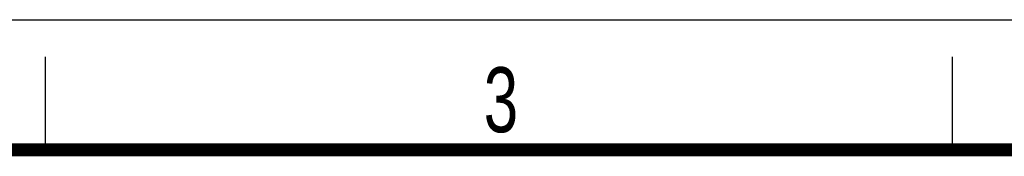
# Model space of a CAD drawing. Header units: millimetres. Extents: x 0 to 210, y 0 to 297.
# Tile 23 of 24: x 104 to 157, y 290 to 297. Entities that reach past the tile are written whole.
import ezdxf

# ---------------------------------------------------------------- set-up
doc = ezdxf.new("R2010")
doc.units = ezdxf.units.MM
doc.header["$LTSCALE"] = 19.36
doc.layers.get('0').update_dxf_attribs({"linetype": 'CONTINUOUS'})
doc.styles.add('TEXTSTYLE_2', font='txt', dxfattribs={"width": 0.75})

msp = doc.modelspace()

# ---------------------------------------------------------------- linework, layer by layer
at = {"color": 2, "linetype": 'CONTINUOUS'}
for p, q in [((0, 297), (210, 297)), ((105, 290), (105, 295)), ((154, 290), (154, 295))]:
    msp.add_line(p, q, dxfattribs=at)
at = {"color": 7, "linetype": 'CONTINUOUS', "const_width": 0.7}
msp.add_lwpolyline([(7, 290), (203, 290)], dxfattribs=at)

# ---------------------------------------------------------------- texts
at = {"color": 5, "linetype": 'CONTINUOUS', "style": 'TEXTSTYLE_2', "width": 0.714286}
msp.add_text('3', height=3.5, dxfattribs=at).set_placement((128.68391, 290.94286))

doc.saveas('drawing.dxf')
